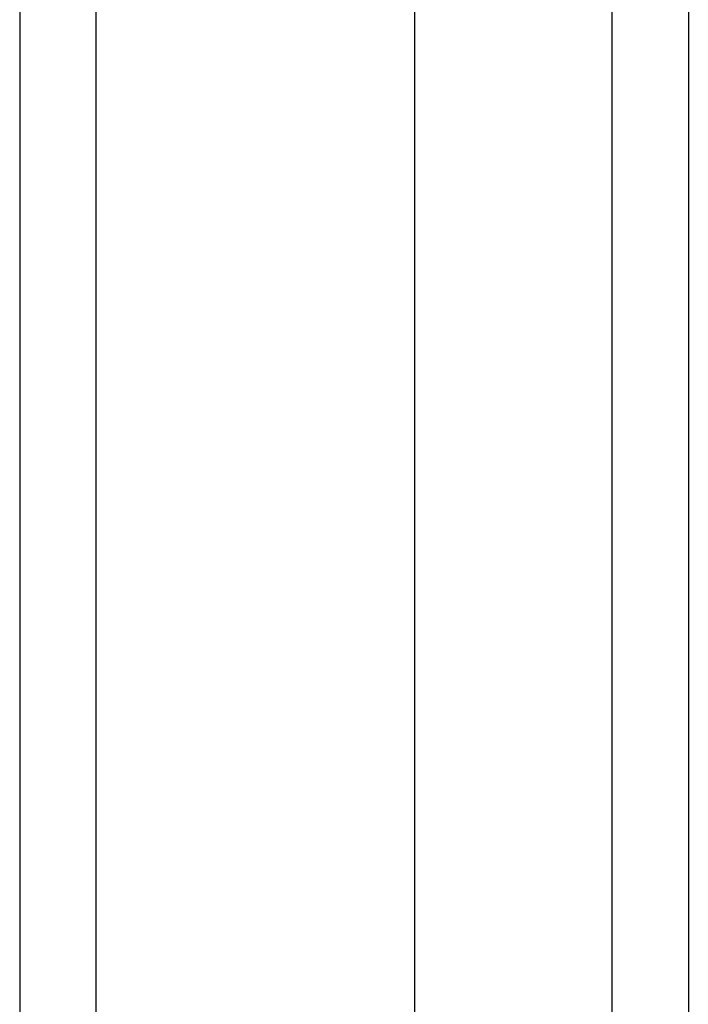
# Model space of a CAD drawing. Header units: inches. Extents: x 16 to 193, y 16 to 114.
# Tile 3 of 87: x 85.913 to 86.779, y 47.028 to 48.304. Entities that reach past the tile are written whole.
import ezdxf

# ---------------------------------------------------------------- set-up
doc = ezdxf.new("R2010")
doc.units = ezdxf.units.IN
doc.header["$MEASUREMENT"] = 0
doc.layers.add('Visible Edges(ANSI)', color=7, linetype='Continuous', lineweight=25)
doc.layers.add('Visible Tangent Edges(ANSI)', color=7, linetype='Continuous', lineweight=25)

msp = doc.modelspace()

# ---------------------------------------------------------------- linework, layer by layer
at = {"layer": 'Visible Edges(ANSI)'}
for p, q in [((85.9131, 87.654), (85.9131, 45.852)), ((86.4249, 46.4617), (86.4249, 87.0443)), ((86.7793, 86.8559), (86.7793, 46.6501))]:
    msp.add_line(p, q, dxfattribs=at)
at = {"layer": 'Visible Tangent Edges(ANSI)'}
for p, q in [((86.0121, 45.852), (86.0121, 87.654)), ((86.6803, 86.9859), (86.6803, 46.5201))]:
    msp.add_line(p, q, dxfattribs=at)

doc.saveas('drawing.dxf')
